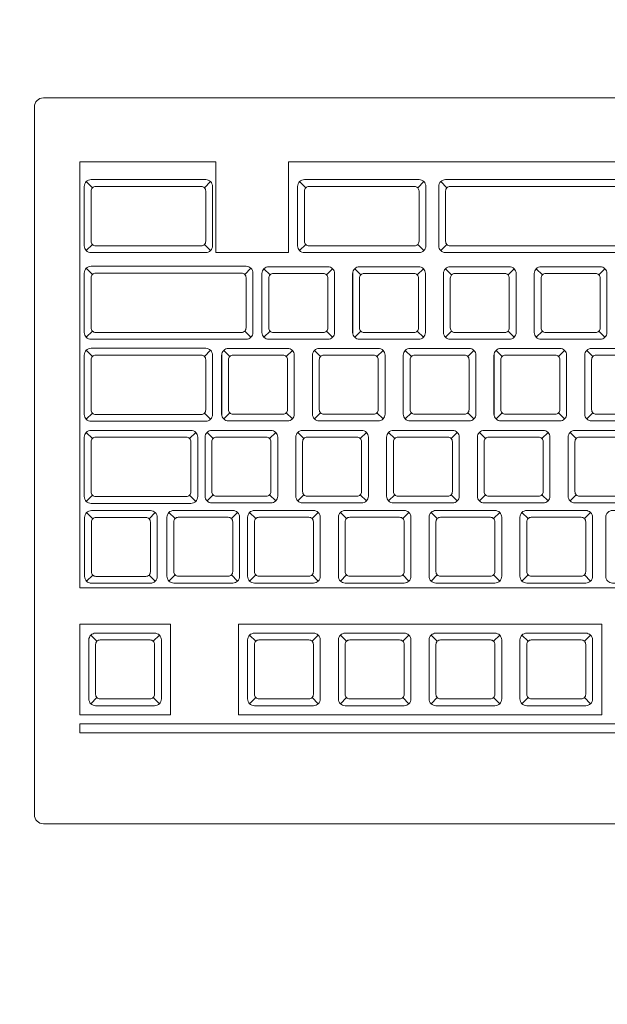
# Model space of a CAD drawing. Header units: millimetres. Extents: x 24385 to 79107, y -56478 to -23676.
# Tile 164 of 256: x 26906 to 26919, y -25910 to -25888. Entities that reach past the tile are written whole.
import ezdxf

# ---------------------------------------------------------------- set-up
doc = ezdxf.new("R2010")
doc.units = ezdxf.units.MM
doc.header["$LTSCALE"] = 2
doc.layers.add('0_OPIS', color=7, linetype='Continuous', lineweight=13)
doc.layers.add('3DPLAN_A_TABELKA POMIESZCZEŃ', color=7, linetype='Continuous', lineweight=0)
doc.layers.add('3DPLAN_A_KRESKOWANIE 1', color=253, linetype='Continuous')
doc.layers.add('3DPLAN_A_OPIS', color=8, linetype='Continuous')
doc.layers.add('FURNITURE ZD 1 500', color=7, linetype='Continuous', lineweight=13, true_color=0x9fa8a5)
doc.styles.add('ARIAL', font='arial.ttf')

# ---------------------------------------------------------------- blocks, each defined once
blk = doc.blocks.new('kondygnacja -1')
at = {"layer": '3DPLAN_A_KRESKOWANIE 1'}
h = blk.add_hatch(dxfattribs=at)
h.set_pattern_fill('ANSI31', color=256, scale=7.5, style=0)
h.set_pattern_definition([(45, (23044.838, -26883.88), (-16.83798, 16.83798), [])])
h.paths.add_polyline_path([(31677.485, -24430.84), (30214.868, -24430.84), (30214.868, -24470.84), (30429.606, -24470.84), (30429.606, -24477.84), (30447.606, -24477.84), (30447.606, -24818.84), (30476.606, -24818.84), (30476.606, -24470.84), (31012.606, -24470.84), (31012.606, -24478.84), (31079.606, -24478.84), (31079.606, -24470.84), (31638.606, -24470.84), (31638.606, -25036.84), (31079.606, -25036.84), (31079.606, -25028.84), (31012.606, -25028.84), (31012.606, -25036.84), (30611.38, -25036.84), (30611.38, -25072.84), (31023.606, -25072.84), (31034.606, -25082.84), (31034.606, -25330.84), (31023.606, -25340.84), (30831.396, -25340.84, -0.038531), (30832.58, -25356.183), (30832.58, -25371.84), (31079.606, -25371.84), (31079.606, -25072.84), (31638.606, -25072.84), (31638.606, -25943.84), (30832.58, -25943.84), (30832.58, -26009.84), (31677.485, -26009.84)])
h.paths.add_polyline_path([(30682.606, -26009.84), (30832.58, -26009.84), (30832.58, -25943.84), (30760.606, -25943.84), (30760.606, -25454.668), (30735.606, -25464.584), (30735.606, -25943.84), (30682.606, -25943.84)])
h.paths.add_polyline_path([(30679.606, -25371.84), (30735.606, -25371.84), (30735.606, -25464.584), (30760.606, -25454.668), (30760.606, -25371.84), (30832.58, -25371.84), (30832.58, -25356.183, 0.038531), (30831.396, -25340.84), (30679.606, -25340.84)])
h.paths.add_polyline_path([(30355.83, -25371.84), (30425.606, -25371.84), (30425.606, -25379.84), (30463.606, -25379.84), (30463.606, -25424.739), (30471.606, -25424.739), (30471.606, -25395.84), (30533.606, -25395.84), (30533.606, -25371.84), (30576.606, -25371.84), (30576.606, -25341.84), (30472.606, -25341.84), (30472.606, -25326.84), (30427.606, -25326.84), (30427.606, -25341.84), (30355.83, -25341.84)])
h.paths.add_polyline_path([(30456.606, -25936.84), (30425.606, -25936.84), (30425.606, -25945.84), (30380.606, -25945.84), (30380.606, -26009.84), (30512.606, -26009.84), (30512.606, -25943.84), (30466.606, -25943.84), (30466.606, -25712.84), (30456.606, -25712.84)])
h.paths.add_polyline_path([(28888.606, -25941.84), (28888.606, -26009.84), (29013.606, -26009.84), (29013.606, -25941.84)])
h.paths.add_polyline_path([(28591.166, -26009.84), (28591.166, -25944.84), (28547.606, -25944.84), (28547.606, -26009.84)])
h.paths.add_polyline_path([(28624.606, -25870.534), (28654.797, -25870.534), (28654.797, -25924.534), (28624.606, -25924.534), (28624.606, -25944.84), (28591.166, -25944.84), (28591.166, -26009.84), (28713.606, -26009.84), (28713.606, -25941.84), (28672.606, -25941.84), (28672.606, -25932.84), (28657.606, -25932.84), (28657.606, -25716.84), (28624.606, -25716.84)])
h.paths.add_polyline_path([(28372.606, -25944.84), (28328.606, -25944.84), (28328.606, -25907.84), (28282.606, -25907.84), (28282.606, -25944.84), (28248.606, -25944.84), (28248.606, -26009.84), (28372.606, -26009.84)])
h.paths.add_polyline_path([(28092.606, -25563.84), (28054.606, -25563.84), (28054.606, -25383.84), (28067.602, -25383.84), (28067.606, -25375.84), (28340.606, -25375.84), (28340.606, -25341.84), (28070.606, -25341.84), (28070.606, -25332.84), (28030.606, -25332.84), (28030.606, -25395.598), (28048.707, -25395.598), (28048.707, -25449.598), (28030.606, -25449.598), (28030.606, -26009.84), (28073.606, -26009.84), (28073.606, -25944.84), (28054.606, -25944.84), (28054.606, -25668.84), (28092.606, -25668.84)])
h.paths.add_polyline_path([(27949.606, -25495.746), (27949.606, -25507.746), (27983.295, -25507.746), (27983.295, -25521.746), (27949.606, -25521.746), (27949.606, -25531.84), (27999.606, -25531.84), (27999.606, -25934.84), (27982.606, -25934.84), (27982.606, -25942.84), (27947.606, -25942.84), (27947.606, -26009.84), (28026.624, -26009.84), (28026.624, -25449.598), (27999.606, -25449.598), (27999.606, -25463.84), (27949.606, -25463.84), (27949.606, -25481.746), (27983.295, -25481.746), (27983.295, -25495.746)])
h.paths.add_polyline_path([(27982.606, -25361.84), (27952.606, -25361.84), (27952.606, -25332.84), (28026.624, -25332.84), (28026.624, -25395.598), (27999.606, -25395.598), (27999.606, -25377.84), (27982.606, -25377.84)])
h.paths.add_polyline_path([(26818.606, -25892.84), (26781.485, -25892.84), (26781.485, -26009.84), (26894.541, -26009.84), (26894.541, -25942.84), (26830.606, -25942.84), (26830.606, -25930.84), (26818.606, -25930.84)])
h.paths.add_polyline_path([(26894.541, -26009.84), (27115.936, -26009.84), (27115.936, -25942.84), (26894.541, -25942.84)])
h.paths.add_polyline_path([(27115.936, -25942.84), (27115.936, -26009.84), (27466.606, -26009.84), (27466.606, -25942.84), (27427.606, -25942.84), (27427.606, -25933.84), (27384.606, -25933.84), (27384.606, -25942.84)])
h.paths.add_polyline_path([(27641.606, -25942.84), (27641.606, -26009.84), (27802.606, -26009.84), (27802.606, -25942.84)])
h.paths.add_polyline_path([(30621.105, -25040.467), (30688.374, -25040.467), (30688.374, -25072.867), (30621.105, -25072.867)], flags=24)
at = {"layer": 'FURNITURE ZD 1 500', "lineweight": 0}
for p, q in [((26907.53, -25900.548), (26907.53, -25891.16)), ((26907.53, -25891.16), (26910.53, -25891.16)), ((26910.53, -25893.16), (26910.53, -25891.16)), ((26912.13, -25893.16), (26912.13, -25891.16)), ((26912.13, -25891.16), (26931.43, -25891.16)), ((26907.809, -25891.73), (26907.674, -25891.595)), ((26910.276, -25891.73), (26910.411, -25891.595)), ((26912.509, -25891.73), (26912.374, -25891.595)), ((26914.976, -25891.73), (26915.111, -25891.595)), ((26915.62, -25891.73), (26915.485, -25891.595)), ((26907.809, -25892.981), (26907.674, -25893.116)), ((26910.276, -25892.981), (26910.411, -25893.116)), ((26912.509, -25892.981), (26912.374, -25893.116)), ((26914.976, -25892.981), (26915.111, -25893.116)), ((26915.62, -25892.981), (26915.485, -25893.116)), ((26910.53, -25893.16), (26912.13, -25893.16)), ((26907.809, -25893.639), (26907.674, -25893.504)), ((26911.166, -25893.639), (26911.301, -25893.504)), ((26911.724, -25893.65), (26911.589, -25893.515)), ((26912.966, -25893.65), (26913.101, -25893.515)), ((26913.724, -25893.65), (26913.589, -25893.515)), ((26914.966, -25893.65), (26915.101, -25893.515)), ((26915.724, -25893.65), (26915.589, -25893.515)), ((26916.966, -25893.65), (26917.101, -25893.515)), ((26917.724, -25893.65), (26917.589, -25893.515)), ((26918.966, -25893.65), (26919.101, -25893.515)), ((26911.543, -25894.928), (26911.543, -25893.619)), ((26913.543, -25894.928), (26913.543, -25893.619)), ((26915.543, -25894.928), (26915.543, -25893.619)), ((26917.543, -25894.928), (26917.543, -25893.619)), ((26907.809, -25894.89), (26907.674, -25895.025)), ((26911.166, -25894.89), (26911.301, -25895.025)), ((26911.724, -25894.891), (26911.589, -25895.027)), ((26912.966, -25894.891), (26913.101, -25895.027)), ((26913.724, -25894.891), (26913.589, -25895.027)), ((26914.966, -25894.891), (26915.101, -25895.027)), ((26915.724, -25894.891), (26915.589, -25895.027)), ((26916.966, -25894.891), (26917.101, -25895.027)), ((26917.724, -25894.891), (26917.589, -25895.027)), ((26918.966, -25894.891), (26919.101, -25895.027)), ((26907.809, -25895.448), (26907.674, -25895.313)), ((26910.276, -25895.448), (26910.411, -25895.313)), ((26910.655, -25896.728), (26910.655, -25895.419)), ((26910.837, -25895.45), (26910.702, -25895.314)), ((26912.078, -25895.45), (26912.214, -25895.314)), ((26912.655, -25896.728), (26912.655, -25895.419)), ((26912.837, -25895.45), (26912.702, -25895.314)), ((26914.078, -25895.45), (26914.214, -25895.314)), ((26914.655, -25896.728), (26914.655, -25895.419)), ((26914.837, -25895.45), (26914.702, -25895.314)), ((26916.078, -25895.45), (26916.214, -25895.314)), ((26916.655, -25896.728), (26916.655, -25895.419)), ((26916.837, -25895.45), (26916.702, -25895.314)), ((26918.078, -25895.45), (26918.214, -25895.314)), ((26918.655, -25896.728), (26918.655, -25895.419)), ((26918.837, -25895.45), (26918.702, -25895.314)), ((26907.809, -25896.699), (26907.674, -25896.834)), ((26910.276, -25896.699), (26910.411, -25896.834)), ((26910.837, -25896.691), (26910.702, -25896.827)), ((26912.078, -25896.691), (26912.214, -25896.827)), ((26912.837, -25896.691), (26912.702, -25896.827)), ((26914.078, -25896.691), (26914.214, -25896.827)), ((26914.837, -25896.691), (26914.702, -25896.827)), ((26916.078, -25896.691), (26916.214, -25896.827)), ((26916.837, -25896.691), (26916.702, -25896.827)), ((26918.078, -25896.691), (26918.214, -25896.827)), ((26918.837, -25896.691), (26918.702, -25896.827)), ((26907.809, -25897.257), (26907.674, -25897.122)), ((26909.951, -25897.257), (26910.086, -25897.122)), ((26910.47, -25897.257), (26910.335, -25897.122)), ((26911.712, -25897.257), (26911.847, -25897.122)), ((26912.47, -25897.257), (26912.335, -25897.122)), ((26913.712, -25897.257), (26913.847, -25897.122)), ((26914.47, -25897.257), (26914.335, -25897.122)), ((26915.712, -25897.257), (26915.847, -25897.122)), ((26916.47, -25897.257), (26916.335, -25897.122)), ((26917.712, -25897.257), (26917.847, -25897.122)), ((26918.47, -25897.257), (26918.335, -25897.122)), ((26907.809, -25898.507), (26907.674, -25898.643)), ((26909.951, -25898.507), (26910.086, -25898.643)), ((26910.47, -25898.499), (26910.335, -25898.634)), ((26911.712, -25898.499), (26911.847, -25898.634)), ((26912.47, -25898.499), (26912.335, -25898.634)), ((26913.712, -25898.499), (26913.847, -25898.634)), ((26914.47, -25898.499), (26914.335, -25898.634)), ((26915.712, -25898.499), (26915.847, -25898.634)), ((26916.47, -25898.499), (26916.335, -25898.634)), ((26917.712, -25898.499), (26917.847, -25898.634)), ((26918.47, -25898.499), (26918.335, -25898.634)), ((26907.816, -25899.025), (26907.681, -25898.89)), ((26909.058, -25899.025), (26909.193, -25898.89)), ((26909.63, -25899.024), (26909.495, -25898.888)), ((26910.871, -25899.024), (26911.007, -25898.888)), ((26911.408, -25899.024), (26911.272, -25898.888)), ((26912.649, -25899.024), (26912.784, -25898.888)), ((26913.408, -25899.024), (26913.272, -25898.888)), ((26914.649, -25899.024), (26914.784, -25898.888)), ((26915.408, -25899.024), (26915.272, -25898.888)), ((26916.649, -25899.024), (26916.784, -25898.888)), ((26917.408, -25899.024), (26917.272, -25898.888)), ((26918.649, -25899.024), (26918.784, -25898.888)), ((26907.816, -25900.267), (26907.681, -25900.402)), ((26909.058, -25900.267), (26909.193, -25900.402)), ((26909.63, -25900.265), (26909.495, -25900.401)), ((26910.871, -25900.265), (26911.007, -25900.401)), ((26911.408, -25900.265), (26911.272, -25900.401)), ((26912.649, -25900.265), (26912.784, -25900.401)), ((26913.408, -25900.265), (26913.272, -25900.401)), ((26914.649, -25900.265), (26914.784, -25900.401)), ((26915.408, -25900.265), (26915.272, -25900.401)), ((26916.649, -25900.265), (26916.784, -25900.401)), ((26917.408, -25900.265), (26917.272, -25900.401)), ((26918.649, -25900.265), (26918.784, -25900.401)), ((26936.43, -25900.548), (26907.53, -25900.548)), ((26907.909, -25901.727), (26907.774, -25901.592)), ((26909.151, -25901.727), (26909.286, -25901.592)), ((26911.408, -25901.727), (26911.272, -25901.592)), ((26912.649, -25901.727), (26912.784, -25901.592)), ((26913.408, -25901.727), (26913.272, -25901.592)), ((26914.649, -25901.727), (26914.784, -25901.592)), ((26915.408, -25901.727), (26915.272, -25901.592)), ((26916.649, -25901.727), (26916.784, -25901.592)), ((26917.408, -25901.727), (26917.272, -25901.592)), ((26918.649, -25901.727), (26918.784, -25901.592)), ((26907.909, -25902.969), (26907.774, -25903.104)), ((26909.151, -25902.969), (26909.286, -25903.104)), ((26911.408, -25902.969), (26911.272, -25903.104)), ((26912.649, -25902.969), (26912.784, -25903.104)), ((26913.408, -25902.969), (26913.272, -25903.104)), ((26914.649, -25902.969), (26914.784, -25903.104)), ((26915.408, -25902.969), (26915.272, -25903.104)), ((26916.649, -25902.969), (26916.784, -25903.104)), ((26917.408, -25902.969), (26917.272, -25903.104)), ((26918.649, -25902.969), (26918.784, -25903.104))]:
    blk.add_line(p, q, dxfattribs=at)
for points in [[(26906.53, -25905.548), (26906.53, -25889.948, -0.414214), (26906.73, -25889.748), (26952.33, -25889.748, -0.414214), (26952.53, -25889.948), (26952.53, -25905.548, -0.414214), (26952.33, -25905.748), (26906.73, -25905.748, -0.414214)], [(26907.78, -25893.16), (26910.305, -25893.16, 0.414214), (26910.455, -25893.01), (26910.455, -25891.701, 0.414214), (26910.305, -25891.551), (26907.78, -25891.551, 0.414214), (26907.63, -25891.701), (26907.63, -25893.01, 0.414214)], [(26915.155, -25891.701, 0.414214), (26915.005, -25891.551), (26912.48, -25891.551, 0.414214), (26912.33, -25891.701), (26912.33, -25893.01, 0.414214), (26912.48, -25893.16), (26915.005, -25893.16, 0.414214), (26915.155, -25893.01)], [(26928.12, -25891.701), (26928.12, -25893.01, -0.414214), (26927.97, -25893.16), (26915.591, -25893.16, -0.414214), (26915.441, -25893.01), (26915.441, -25891.701, -0.414214), (26915.591, -25891.551), (26927.97, -25891.551, -0.414214)], [(26910.305, -25892.91), (26910.305, -25891.801, 0.414214), (26910.205, -25891.701), (26907.88, -25891.701, 0.414214), (26907.78, -25891.801), (26907.78, -25892.91, 0.414214), (26907.88, -25893.01), (26910.205, -25893.01, 0.414214)], [(26914.905, -25893.01), (26912.58, -25893.01, -0.414214), (26912.48, -25892.91), (26912.48, -25891.801, -0.414214), (26912.58, -25891.701), (26914.905, -25891.701, -0.414214), (26915.005, -25891.801), (26915.005, -25892.91, -0.414214)], [(26915.591, -25891.801), (26915.591, -25892.91, 0.414214), (26915.691, -25893.01), (26927.87, -25893.01, 0.414214), (26927.97, -25892.91), (26927.97, -25891.801, 0.414214), (26927.87, -25891.701), (26915.691, -25891.701, 0.414214)], [(26907.63, -25893.61), (26907.63, -25894.919, 0.414214), (26907.78, -25895.069), (26911.195, -25895.069, 0.414214), (26911.345, -25894.919), (26911.345, -25893.61, 0.414214), (26911.195, -25893.46), (26907.78, -25893.46, 0.414214)], [(26913.145, -25894.921, -0.414214), (26912.995, -25895.071), (26911.695, -25895.071, -0.414214), (26911.545, -25894.921), (26911.545, -25893.621, -0.414214), (26911.695, -25893.471), (26912.995, -25893.471, -0.414214), (26913.145, -25893.621)], [(26915.145, -25894.921, -0.414214), (26914.995, -25895.071), (26913.695, -25895.071, -0.414214), (26913.545, -25894.921), (26913.545, -25893.621, -0.414214), (26913.695, -25893.471), (26914.995, -25893.471, -0.414214), (26915.145, -25893.621)], [(26917.145, -25894.921, -0.414214), (26916.995, -25895.071), (26915.695, -25895.071, -0.414214), (26915.545, -25894.921), (26915.545, -25893.621, -0.414214), (26915.695, -25893.471), (26916.995, -25893.471, -0.414214), (26917.145, -25893.621)], [(26919.145, -25894.921, -0.414214), (26918.995, -25895.071), (26917.695, -25895.071, -0.414214), (26917.545, -25894.921), (26917.545, -25893.621, -0.414214), (26917.695, -25893.471), (26918.995, -25893.471, -0.414214), (26919.145, -25893.621)], [(26911.195, -25894.819), (26911.195, -25893.71, 0.414214), (26911.095, -25893.61), (26907.88, -25893.61, 0.414214), (26907.78, -25893.71), (26907.78, -25894.819, 0.414214), (26907.88, -25894.919), (26911.095, -25894.919, 0.414214)], [(26912.895, -25894.921), (26911.795, -25894.921, -0.414214), (26911.695, -25894.821), (26911.695, -25893.721, -0.414214), (26911.795, -25893.621), (26912.895, -25893.621, -0.414214), (26912.995, -25893.721), (26912.995, -25894.821, -0.414214)], [(26914.895, -25894.921), (26913.795, -25894.921, -0.414214), (26913.695, -25894.821), (26913.695, -25893.721, -0.414214), (26913.795, -25893.621), (26914.895, -25893.621, -0.414214), (26914.995, -25893.721), (26914.995, -25894.821, -0.414214)], [(26916.895, -25894.921), (26915.795, -25894.921, -0.414214), (26915.695, -25894.821), (26915.695, -25893.721, -0.414214), (26915.795, -25893.621), (26916.895, -25893.621, -0.414214), (26916.995, -25893.721), (26916.995, -25894.821, -0.414214)], [(26918.895, -25894.921), (26917.795, -25894.921, -0.414214), (26917.695, -25894.821), (26917.695, -25893.721, -0.414214), (26917.795, -25893.621), (26918.895, -25893.621, -0.414214), (26918.995, -25893.721), (26918.995, -25894.821, -0.414214)], [(26907.63, -25895.419), (26907.63, -25896.728, 0.414214), (26907.78, -25896.878), (26910.305, -25896.878, 0.414214), (26910.455, -25896.728), (26910.455, -25895.419, 0.414214), (26910.305, -25895.269), (26907.78, -25895.269, 0.414214)], [(26912.258, -25896.721, -0.414214), (26912.108, -25896.871), (26910.808, -25896.871, -0.414214), (26910.658, -25896.721), (26910.658, -25895.421, -0.414214), (26910.808, -25895.271), (26912.108, -25895.271, -0.414214), (26912.258, -25895.421)], [(26914.258, -25896.721, -0.414214), (26914.108, -25896.871), (26912.808, -25896.871, -0.414214), (26912.658, -25896.721), (26912.658, -25895.421, -0.414214), (26912.808, -25895.271), (26914.108, -25895.271, -0.414214), (26914.258, -25895.421)], [(26916.258, -25896.721, -0.414214), (26916.108, -25896.871), (26914.808, -25896.871, -0.414214), (26914.658, -25896.721), (26914.658, -25895.421, -0.414214), (26914.808, -25895.271), (26916.108, -25895.271, -0.414214), (26916.258, -25895.421)], [(26918.258, -25896.721, -0.414214), (26918.108, -25896.871), (26916.808, -25896.871, -0.414214), (26916.658, -25896.721), (26916.658, -25895.421, -0.414214), (26916.808, -25895.271), (26918.108, -25895.271, -0.414214), (26918.258, -25895.421)], [(26920.258, -25896.721, -0.414214), (26920.108, -25896.871), (26918.808, -25896.871, -0.414214), (26918.658, -25896.721), (26918.658, -25895.421, -0.414214), (26918.808, -25895.271), (26920.108, -25895.271, -0.414214), (26920.258, -25895.421)], [(26910.205, -25896.728), (26907.88, -25896.728, -0.414214), (26907.78, -25896.628), (26907.78, -25895.519, -0.414214), (26907.88, -25895.419), (26910.205, -25895.419, -0.414214), (26910.305, -25895.519), (26910.305, -25896.628, -0.414214)], [(26912.008, -25896.721), (26910.908, -25896.721, -0.414214), (26910.808, -25896.621), (26910.808, -25895.521, -0.414214), (26910.908, -25895.421), (26912.008, -25895.421, -0.414214), (26912.108, -25895.521), (26912.108, -25896.621, -0.414214)], [(26914.008, -25896.721), (26912.908, -25896.721, -0.414214), (26912.808, -25896.621), (26912.808, -25895.521, -0.414214), (26912.908, -25895.421), (26914.008, -25895.421, -0.414214), (26914.108, -25895.521), (26914.108, -25896.621, -0.414214)], [(26916.008, -25896.721), (26914.908, -25896.721, -0.414214), (26914.808, -25896.621), (26914.808, -25895.521, -0.414214), (26914.908, -25895.421), (26916.008, -25895.421, -0.414214), (26916.108, -25895.521), (26916.108, -25896.621, -0.414214)], [(26918.008, -25896.721), (26916.908, -25896.721, -0.414214), (26916.808, -25896.621), (26916.808, -25895.521, -0.414214), (26916.908, -25895.421), (26918.008, -25895.421, -0.414214), (26918.108, -25895.521), (26918.108, -25896.621, -0.414214)], [(26920.008, -25896.721), (26918.908, -25896.721, -0.414214), (26918.808, -25896.621), (26918.808, -25895.521, -0.414214), (26918.908, -25895.421), (26920.008, -25895.421, -0.414214), (26920.108, -25895.521), (26920.108, -25896.621, -0.414214)], [(26907.78, -25898.687), (26909.98, -25898.687, 0.414214), (26910.13, -25898.537), (26910.13, -25897.228, 0.414214), (26909.98, -25897.078), (26907.78, -25897.078, 0.414214), (26907.63, -25897.228), (26907.63, -25898.537, 0.414214)], [(26909.98, -25898.437), (26909.98, -25897.328, 0.414214), (26909.88, -25897.228), (26907.88, -25897.228, 0.414214), (26907.78, -25897.328), (26907.78, -25898.437, 0.414214), (26907.88, -25898.537), (26909.88, -25898.537, 0.414214)], [(26911.891, -25898.528, -0.414214), (26911.741, -25898.678), (26910.441, -25898.678, -0.414214), (26910.291, -25898.528), (26910.291, -25897.228, -0.414214), (26910.441, -25897.078), (26911.741, -25897.078, -0.414214), (26911.891, -25897.228)], [(26911.641, -25898.528), (26910.541, -25898.528, -0.414214), (26910.441, -25898.428), (26910.441, -25897.328, -0.414214), (26910.541, -25897.228), (26911.641, -25897.228, -0.414214), (26911.741, -25897.328), (26911.741, -25898.428, -0.414214)], [(26913.891, -25898.528, -0.414214), (26913.741, -25898.678), (26912.441, -25898.678, -0.414214), (26912.291, -25898.528), (26912.291, -25897.228, -0.414214), (26912.441, -25897.078), (26913.741, -25897.078, -0.414214), (26913.891, -25897.228)], [(26913.641, -25898.528), (26912.541, -25898.528, -0.414214), (26912.441, -25898.428), (26912.441, -25897.328, -0.414214), (26912.541, -25897.228), (26913.641, -25897.228, -0.414214), (26913.741, -25897.328), (26913.741, -25898.428, -0.414214)], [(26915.891, -25898.528, -0.414214), (26915.741, -25898.678), (26914.441, -25898.678, -0.414214), (26914.291, -25898.528), (26914.291, -25897.228, -0.414214), (26914.441, -25897.078), (26915.741, -25897.078, -0.414214), (26915.891, -25897.228)], [(26915.641, -25898.528), (26914.541, -25898.528, -0.414214), (26914.441, -25898.428), (26914.441, -25897.328, -0.414214), (26914.541, -25897.228), (26915.641, -25897.228, -0.414214), (26915.741, -25897.328), (26915.741, -25898.428, -0.414214)], [(26917.891, -25898.528, -0.414214), (26917.741, -25898.678), (26916.441, -25898.678, -0.414214), (26916.291, -25898.528), (26916.291, -25897.228, -0.414214), (26916.441, -25897.078), (26917.741, -25897.078, -0.414214), (26917.891, -25897.228)], [(26917.641, -25898.528), (26916.541, -25898.528, -0.414214), (26916.441, -25898.428), (26916.441, -25897.328, -0.414214), (26916.541, -25897.228), (26917.641, -25897.228, -0.414214), (26917.741, -25897.328), (26917.741, -25898.428, -0.414214)], [(26919.891, -25898.528, -0.414214), (26919.741, -25898.678), (26918.441, -25898.678, -0.414214), (26918.291, -25898.528), (26918.291, -25897.228, -0.414214), (26918.441, -25897.078), (26919.741, -25897.078, -0.414214), (26919.891, -25897.228)], [(26919.641, -25898.528), (26918.541, -25898.528, -0.414214), (26918.441, -25898.428), (26918.441, -25897.328, -0.414214), (26918.541, -25897.228), (26919.641, -25897.228, -0.414214), (26919.741, -25897.328), (26919.741, -25898.428, -0.414214)], [(26909.237, -25900.296, -0.414214), (26909.087, -25900.446), (26907.787, -25900.446, -0.414214), (26907.637, -25900.296), (26907.637, -25898.996, -0.414214), (26907.787, -25898.846), (26909.087, -25898.846, -0.414214), (26909.237, -25898.996)], [(26911.051, -25900.294, -0.414214), (26910.901, -25900.444), (26909.601, -25900.444, -0.414214), (26909.451, -25900.294), (26909.451, -25898.994, -0.414214), (26909.601, -25898.844), (26910.901, -25898.844, -0.414214), (26911.051, -25898.994)], [(26912.828, -25900.294, -0.414214), (26912.678, -25900.444), (26911.378, -25900.444, -0.414214), (26911.228, -25900.294), (26911.228, -25898.994, -0.414214), (26911.378, -25898.844), (26912.678, -25898.844, -0.414214), (26912.828, -25898.994)], [(26914.828, -25900.294, -0.414214), (26914.678, -25900.444), (26913.378, -25900.444, -0.414214), (26913.228, -25900.294), (26913.228, -25898.994, -0.414214), (26913.378, -25898.844), (26914.678, -25898.844, -0.414214), (26914.828, -25898.994)], [(26916.828, -25900.294, -0.414214), (26916.678, -25900.444), (26915.378, -25900.444, -0.414214), (26915.228, -25900.294), (26915.228, -25898.994, -0.414214), (26915.378, -25898.844), (26916.678, -25898.844, -0.414214), (26916.828, -25898.994)], [(26918.828, -25900.294, -0.414214), (26918.678, -25900.444), (26917.378, -25900.444, -0.414214), (26917.228, -25900.294), (26917.228, -25898.994, -0.414214), (26917.378, -25898.844), (26918.678, -25898.844, -0.414214), (26918.828, -25898.994)], [(26920.718, -25900.294, -0.414214), (26920.568, -25900.444), (26919.268, -25900.444, -0.414214), (26919.118, -25900.294), (26919.118, -25898.994, -0.414214), (26919.268, -25898.844), (26920.568, -25898.844, -0.414214), (26920.718, -25898.994)], [(26908.987, -25900.296), (26907.887, -25900.296, -0.414214), (26907.787, -25900.196), (26907.787, -25899.096, -0.414214), (26907.887, -25898.996), (26908.987, -25898.996, -0.414214), (26909.087, -25899.096), (26909.087, -25900.196, -0.414214)], [(26910.801, -25900.294), (26909.701, -25900.294, -0.414214), (26909.601, -25900.194), (26909.601, -25899.094, -0.414214), (26909.701, -25898.994), (26910.801, -25898.994, -0.414214), (26910.901, -25899.094), (26910.901, -25900.194, -0.414214)], [(26912.578, -25900.294), (26911.478, -25900.294, -0.414214), (26911.378, -25900.194), (26911.378, -25899.094, -0.414214), (26911.478, -25898.994), (26912.578, -25898.994, -0.414214), (26912.678, -25899.094), (26912.678, -25900.194, -0.414214)], [(26914.578, -25900.294), (26913.478, -25900.294, -0.414214), (26913.378, -25900.194), (26913.378, -25899.094, -0.414214), (26913.478, -25898.994), (26914.578, -25898.994, -0.414214), (26914.678, -25899.094), (26914.678, -25900.194, -0.414214)], [(26916.578, -25900.294), (26915.478, -25900.294, -0.414214), (26915.378, -25900.194), (26915.378, -25899.094, -0.414214), (26915.478, -25898.994), (26916.578, -25898.994, -0.414214), (26916.678, -25899.094), (26916.678, -25900.194, -0.414214)], [(26918.578, -25900.294), (26917.478, -25900.294, -0.414214), (26917.378, -25900.194), (26917.378, -25899.094, -0.414214), (26917.478, -25898.994), (26918.578, -25898.994, -0.414214), (26918.678, -25899.094), (26918.678, -25900.194, -0.414214)], [(26909.33, -25902.998, -0.414214), (26909.18, -25903.148), (26907.88, -25903.148, -0.414214), (26907.73, -25902.998), (26907.73, -25901.698, -0.414214), (26907.88, -25901.548), (26909.18, -25901.548, -0.414214), (26909.33, -25901.698)], [(26912.828, -25902.998, -0.414214), (26912.678, -25903.148), (26911.378, -25903.148, -0.414214), (26911.228, -25902.998), (26911.228, -25901.698, -0.414214), (26911.378, -25901.548), (26912.678, -25901.548, -0.414214), (26912.828, -25901.698)], [(26914.828, -25902.998, -0.414214), (26914.678, -25903.148), (26913.378, -25903.148, -0.414214), (26913.228, -25902.998), (26913.228, -25901.698, -0.414214), (26913.378, -25901.548), (26914.678, -25901.548, -0.414214), (26914.828, -25901.698)], [(26916.828, -25902.998, -0.414214), (26916.678, -25903.148), (26915.378, -25903.148, -0.414214), (26915.228, -25902.998), (26915.228, -25901.698, -0.414214), (26915.378, -25901.548), (26916.678, -25901.548, -0.414214), (26916.828, -25901.698)], [(26918.828, -25902.998, -0.414214), (26918.678, -25903.148), (26917.378, -25903.148, -0.414214), (26917.228, -25902.998), (26917.228, -25901.698, -0.414214), (26917.378, -25901.548), (26918.678, -25901.548, -0.414214), (26918.828, -25901.698)], [(26909.08, -25902.998), (26907.98, -25902.998, -0.414214), (26907.88, -25902.898), (26907.88, -25901.798, -0.414214), (26907.98, -25901.698), (26909.08, -25901.698, -0.414214), (26909.18, -25901.798), (26909.18, -25902.898, -0.414214)], [(26912.578, -25902.998), (26911.478, -25902.998, -0.414214), (26911.378, -25902.898), (26911.378, -25901.798, -0.414214), (26911.478, -25901.698), (26912.578, -25901.698, -0.414214), (26912.678, -25901.798), (26912.678, -25902.898, -0.414214)], [(26914.578, -25902.998), (26913.478, -25902.998, -0.414214), (26913.378, -25902.898), (26913.378, -25901.798, -0.414214), (26913.478, -25901.698), (26914.578, -25901.698, -0.414214), (26914.678, -25901.798), (26914.678, -25902.898, -0.414214)], [(26916.578, -25902.998), (26915.478, -25902.998, -0.414214), (26915.378, -25902.898), (26915.378, -25901.798, -0.414214), (26915.478, -25901.698), (26916.578, -25901.698, -0.414214), (26916.678, -25901.798), (26916.678, -25902.898, -0.414214)], [(26918.578, -25902.998), (26917.478, -25902.998, -0.414214), (26917.378, -25902.898), (26917.378, -25901.798, -0.414214), (26917.478, -25901.698), (26918.578, -25901.698, -0.414214), (26918.678, -25901.798), (26918.678, -25902.898, -0.414214)]]:
    blk.add_lwpolyline(points, format="xyb", close=True, dxfattribs=at)
for points in [[(26907.53, -25903.348), (26909.53, -25903.348), (26909.53, -25901.348), (26907.53, -25901.348)], [(26919.03, -25903.348), (26911.03, -25903.348), (26911.03, -25901.348), (26919.03, -25901.348)], [(26907.53, -25903.548), (26943.13, -25903.548), (26943.13, -25903.748), (26907.53, -25903.748)]]:
    blk.add_lwpolyline(points, close=True, dxfattribs=at)
at = {"layer": '3DPLAN_A_OPIS', "color": 1, "lineweight": 30, "style": 'ARIAL'}
for tag, p in [('PRZESUNIĘCIE_WEJŚCIA', (27655.165, -24535.333)), ('WYŁĄCZONE', (27007.179, -24723.982)), ('Z_OPRACOWANIA', (26996.84, -24746.417)), ('WYŁĄCZONE', (30803.053, -24760.867)), ('Z_OPRACOWANIA', (30792.713, -24783.301)), ('WYŁĄCZONE', (28894.898, -24826.593)), ('Z_OPRACOWANIA', (28884.559, -24849.027)), ('POWIĘKSZENIE_WEJŚCIA', (28313.679, -25144.412)), ('POWIĘKSZENIE_WEJŚCIA', (29600.622, -25191.363)), ('POWIĘKSZENIE_WEJŚCIA', (28011.449, -25235.417)), ('WYŁĄCZONE', (29754.423, -25678.169)), ('Z_OPRACOWANIA', (29744.084, -25700.603)), ('WYJŚCIE_EWAKUACYJNE', (27763.791, -26106.068))]:
    blk.add_attdef(tag, p, '', height=12, dxfattribs=at)
at = {"layer": '3DPLAN_A_OPIS', "color": 0, "lineweight": 30, "style": 'ARIAL'}
for tag, p in [('UGUL_1', (29350.296, -24586.012)), ('UGUL_2', (29622.921, -24586.012)), ('UGUL_3', (29833.15, -24586.012))]:
    blk.add_attdef(tag, p, '', height=12, dxfattribs=at)
at = {"layer": '3DPLAN_A_TABELKA POMIESZCZEŃ', "ltscale": 0.5, "style": 'ARIAL'}
for tag, p in [('KURTYNA', (27861.913, -26064.849)), ('POWIETRZNA', (27861.913, -26084.562))]:
    blk.add_attdef(tag, p, '', height=12, dxfattribs=at)

msp = doc.modelspace()

# ---------------------------------------------------------------- block references
at = {"layer": '0_OPIS'}
msp.add_blockref('kondygnacja -1', (0, 0), dxfattribs=at)

doc.saveas('drawing.dxf')
